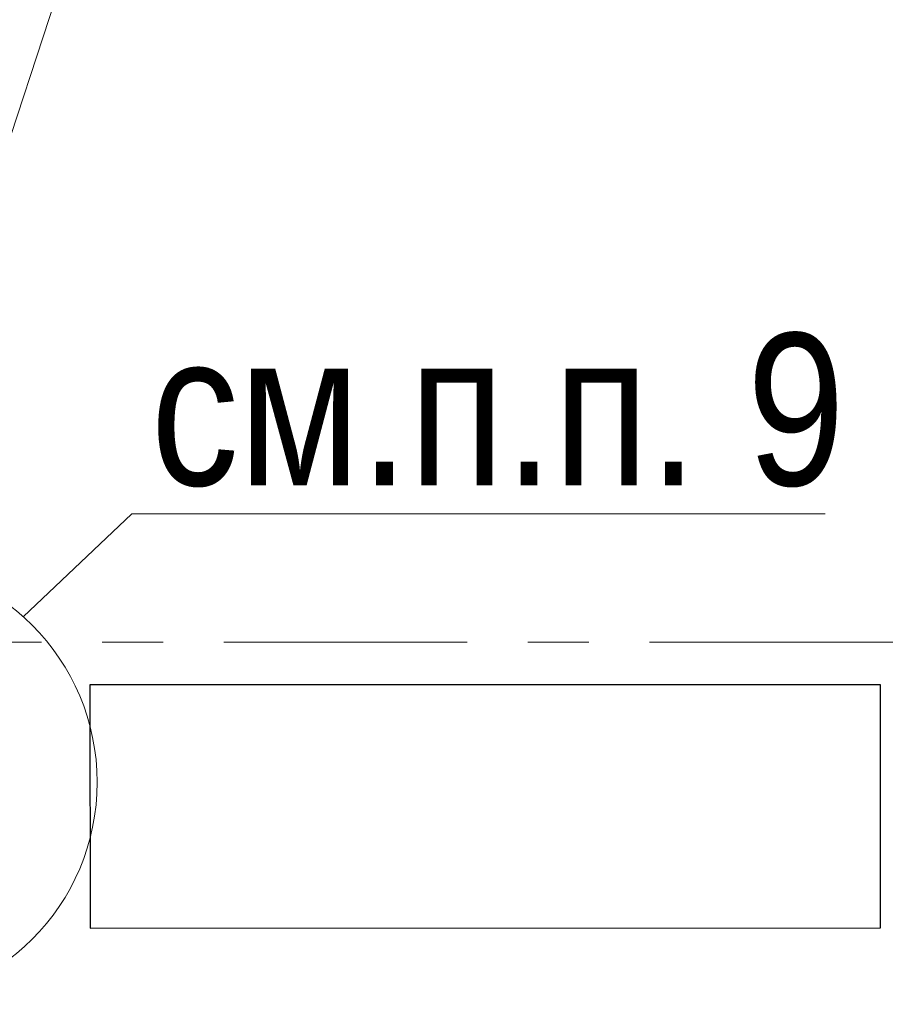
# Model space of a CAD drawing. Header units: metres. Extents: x -38 to 93, y -15 to 21.
# Tile 84 of 256: x 33.43 to 34.89, y 8.4 to 10.02. Entities that reach past the tile are written whole.
import ezdxf

# ---------------------------------------------------------------- set-up
doc = ezdxf.new("R2010")
doc.units = ezdxf.units.M
doc.linetypes.add('______11', pattern=[0.5, 0.4, -0.05, 0, -0.05])
doc.linetypes.add('______5', pattern=[1.1, 0.8, -0.1, 0.1, -0.1])
for name, color, linetype, lineweight in [('XR$1$Осевая линия (1)', 7, '______5', 13), ('XR$4$Общий слой (1)_1', 7, 'Continuous', 13), ('XR$4$Перекрытие (1)', 7, 'Continuous', 35), ('XR$4$Текст_ общее_1', 7, 'Continuous', 13), ('XR$4$Фундамент (1)_1', 7, 'Continuous', 35)]:
    doc.layers.add(name, color=color, linetype=linetype, lineweight=lineweight)
doc.styles.add('ARIAL', font='arial.ttf')

msp = doc.modelspace()

# ---------------------------------------------------------------- linework, layer by layer
at = {"layer": 'XR$1$Осевая линия (1)', "color": 253, "linetype": '______11', "lineweight": 13, "true_color": 0xa0a0a0, "transparency": 33554687}
msp.add_line((-2.63, 9), (62.6, 9), dxfattribs=at)
at = {"layer": 'XR$4$Общий слой (1)_1', "color": 7, "linetype": 'Continuous', "lineweight": 13, "transparency": 33554687}
msp.add_lwpolyline([(33.4401, 9.0419), (33.6187, 9.2112), (34.7587, 9.2112)], dxfattribs=at)
msp.add_circle((33.1965, 8.7698), 0.3652, dxfattribs=at)
at = {"layer": 'XR$4$Перекрытие (1)', "color": 7, "linetype": 'Continuous', "lineweight": 25, "transparency": 33554687}
for p, q in [((34.8499, 8.9302), (33.5499, 8.93)), ((33.5499, 8.93), (33.55, 8.53)), ((34.85, 8.5302), (34.8499, 8.9302)), ((33.55, 8.53), (34.85, 8.5302))]:
    msp.add_line(p, q, dxfattribs=at)
at = {"layer": 'XR$4$Текст_ общее_1', "color": 7, "linetype": 'Continuous', "lineweight": 13, "transparency": 33554687}
msp.add_line((33.2231, 9.2362), (33.5759, 10.3088), dxfattribs=at)

# ---------------------------------------------------------------- texts
at = {"layer": 'XR$4$Фундамент (1)_1', "color": 7, "linetype": 'Continuous', "lineweight": 13, "transparency": 33554687, "insert": (33.6498, 9.3812), "char_height": 0.25, "width": 1.482417, "attachment_point": 4, "style": 'ARIAL'}
msp.add_mtext('\\W0.83;см.п.п. 9', dxfattribs=at)

doc.saveas('drawing.dxf')
